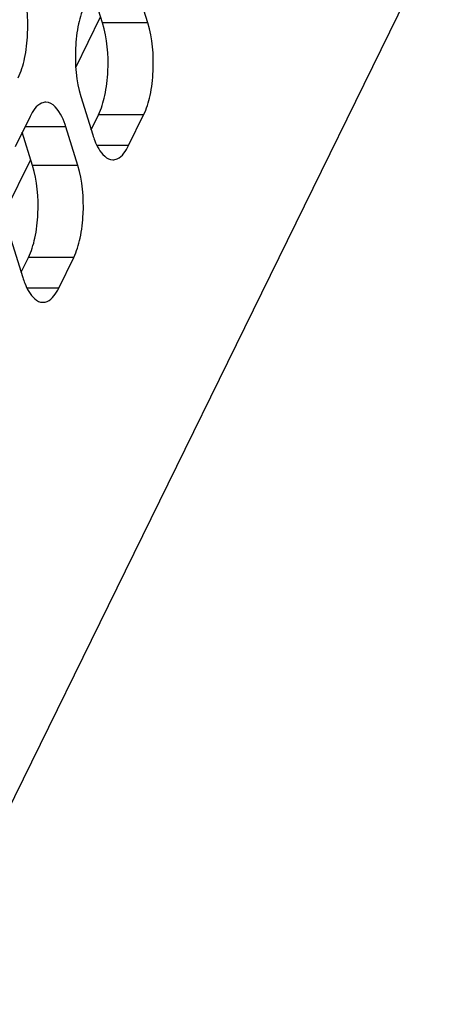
# Model space of a CAD drawing. Header units: millimetres. Extents: x 0 to 420, y 0 to 297.
# Tile 63 of 180: x 217.21 to 221.02, y 59.73 to 68.75. Entities that reach past the tile are written whole.
import ezdxf

# ---------------------------------------------------------------- set-up
doc = ezdxf.new("R2010")
doc.units = ezdxf.units.MM
doc.header["$LTSCALE"] = 23.1
doc.layers.add('ASSI', color=7, linetype='CONTINUOUS')

msp = doc.modelspace()

# ---------------------------------------------------------------- linework, layer by layer
at = {"layer": 'ASSI', "color": 7, "linetype": 'CONTINUOUS'}
for p, q in [((221.016198, 69.487342), (212.150344, 51.420632)), ((218.383142, 68.717522), (218.274212, 69.070019)), ((217.968665, 68.717522), (217.874649, 69.021757)), ((217.724397, 68.309581), (217.951632, 68.772638)), ((217.770893, 68.044362), (217.879823, 67.691865)), ((217.30536, 67.861668), (217.168091, 67.581943)), ((217.864909, 67.740126), (217.930879, 67.874559)), ((218.208088, 67.594835), (218.345357, 67.874559)), ((217.328077, 67.412141), (217.234061, 67.716376)), ((217.742554, 67.412141), (217.633624, 67.764638)), ((217.083809, 67.0042), (217.311045, 67.467257)), ((217.130305, 66.738981), (217.239235, 66.386484)), ((217.224321, 66.434745), (217.290292, 66.569178)), ((217.5675, 66.289454), (217.704769, 66.569178))]:
    msp.add_line(p, q, dxfattribs=at)
at = {"layer": 'ASSI', "color": 9, "linetype": 'CONTINUOUS'}
for p, q in [((218.383142, 68.717522), (217.968665, 68.717522)), ((218.345357, 67.874559), (217.930879, 67.874559)), ((217.633624, 67.764638), (217.257744, 67.764638)), ((218.208088, 67.594835), (217.91795, 67.594835)), ((217.742554, 67.412141), (217.328077, 67.412141)), ((217.704769, 66.569178), (217.290292, 66.569178)), ((217.5675, 66.289454), (217.277362, 66.289454))]:
    msp.add_line(p, q, dxfattribs=at)
at = {"layer": 'ASSI', "color": 7, "linetype": 'CONTINUOUS'}
for centre in [(218.59907, 67.913069), (217.958482, 66.607688)]:
    msp.add_arc(centre, 0.752494, 197.0952528, 201.3642162, dxfattribs=at)
for points, knots in [([(217.19643, 68.214165), (217.22404, 68.270429), (217.263993, 68.403867), (217.296656, 68.687522), (217.27794, 68.915632), (217.234215, 69.057127)], [0, 0, 0, 0, 0.21941541, 0.48151876, 1, 1, 1, 1]), ([(217.808679, 68.887324), (217.781068, 68.831061), (217.741115, 68.697622), (217.708452, 68.413967), (217.727168, 68.185858), (217.770893, 68.044362)], [0, 0, 0, 0, 0.21941541, 0.48151876, 1, 1, 1, 1]), ([(217.930879, 67.874559), (217.95849, 67.930823), (217.998443, 68.064261), (218.031106, 68.347916), (218.01239, 68.576026), (217.968665, 68.717522)], [0, 0, 0, 0, 0.21941541, 0.48151876, 1, 1, 1, 1]), ([(218.345357, 67.874559), (218.372967, 67.930823), (218.412921, 68.064261), (218.445583, 68.347916), (218.426868, 68.576026), (218.383142, 68.717522)], [0, 0, 0, 0, 0.21941541, 0.48151876, 1, 1, 1, 1]), ([(217.450496, 67.991663), (217.437208, 67.991662), (217.369747, 67.9752), (217.329061, 67.909965), (217.30536, 67.861668)], [0, 0, 0, 0, 0.19807466, 1, 1, 1, 1]), ([(217.633624, 67.764638), (217.62355, 67.797238), (217.59169, 67.886166), (217.516039, 67.991668), (217.450496, 67.991663)], [0, 0, 0, 0, 0.34235998, 1, 1, 1, 1]), ([(217.898285, 67.638939), (217.908285, 67.613477), (217.940159, 67.541605), (218.008458, 67.464836), (218.062951, 67.46484)], [0, 0, 0, 0, 0.33421878, 1, 1, 1, 1]), ([(218.062951, 67.46484), (218.07624, 67.464841), (218.143701, 67.481303), (218.184387, 67.546537), (218.208088, 67.594835)], [0, 0, 0, 0, 0.19807466, 1, 1, 1, 1]), ([(217.290292, 66.569178), (217.317902, 66.625442), (217.357855, 66.75888), (217.390518, 67.042535), (217.371802, 67.270645), (217.328077, 67.412141)], [0, 0, 0, 0, 0.21941541, 0.48151876, 1, 1, 1, 1]), ([(217.704769, 66.569178), (217.732379, 66.625442), (217.772333, 66.75888), (217.804996, 67.042535), (217.78628, 67.270645), (217.742554, 67.412141)], [0, 0, 0, 0, 0.21941541, 0.48151876, 1, 1, 1, 1]), ([(217.257697, 66.333558), (217.267697, 66.308096), (217.299571, 66.236224), (217.36787, 66.159455), (217.422364, 66.159459)], [0, 0, 0, 0, 0.33421878, 1, 1, 1, 1]), ([(217.422364, 66.159459), (217.435652, 66.15946), (217.503113, 66.175922), (217.543799, 66.241156), (217.5675, 66.289454)], [0, 0, 0, 0, 0.19807466, 1, 1, 1, 1])]:
    msp.add_open_spline(points, degree=3, knots=knots, dxfattribs=at)

doc.saveas('drawing.dxf')
